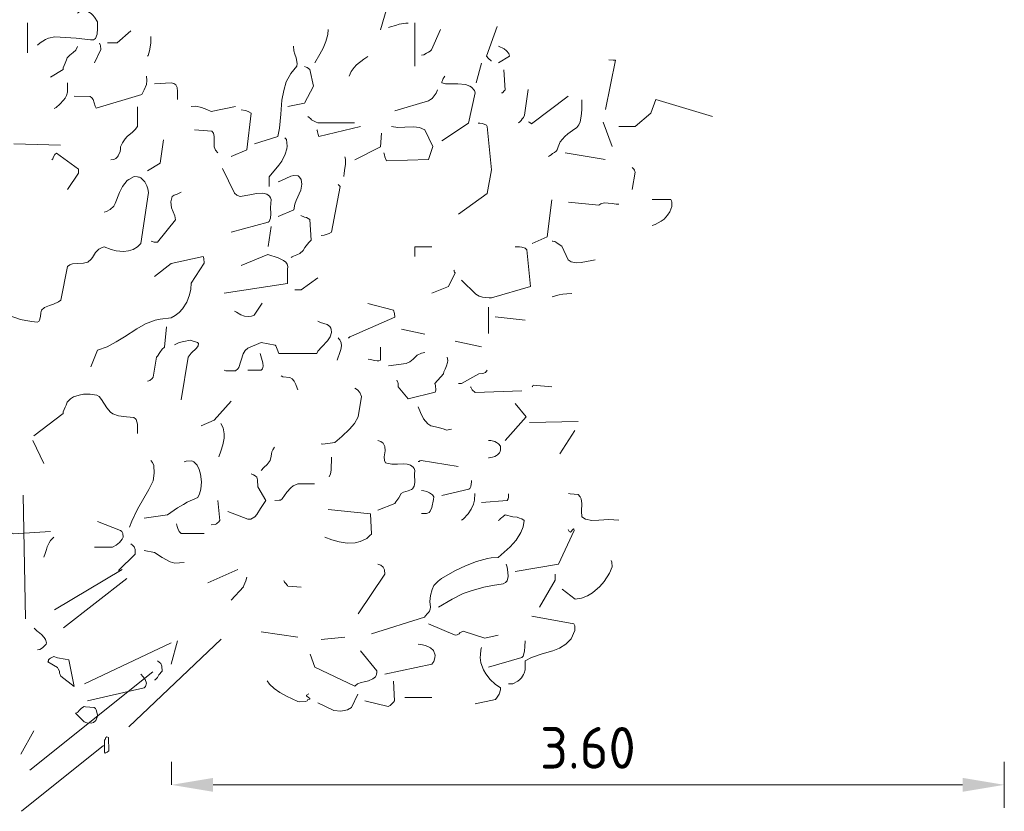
# Model space of a CAD drawing. Header units: metres. Extents: x 180716 to 180809, y 418548 to 418668.
# Tile 118 of 148: x 180788.78 to 180793.04, y 418617.46 to 418620.89. Entities that reach past the tile are written whole.
import ezdxf

# ---------------------------------------------------------------- set-up
doc = ezdxf.new("R2010")
doc.units = ezdxf.units.M
doc.layers.get('0').update_dxf_attribs({"color": 30, "lineweight": 0})
doc.layers.get('Defpoints').update_dxf_attribs({"lineweight": 0})
doc.layers.add('B-WE-GR-BOOM-SD', color=253, linetype='Continuous', lineweight=0)
doc.layers.add('N-WE-VH-M', color=7, linetype='Continuous', lineweight=18)
doc.styles.add('NLCS-ISO-M100-T18', font='NLCS-ISO.ttf', dxfattribs={"height": 0.18})
doc.dimstyles.new('NLCS-M100-T18-PIJL_L2_H1', dxfattribs={"dimscale": 0.1, "dimtxt": 2.5, "dimasz": 1.8, "dimexe": 2, "dimexo": 2, "dimgap": 0.7, "dimtad": 1, "dimzin": 0, "dimdsep": 46, "dimtxsty": 'NLCS-ISO-M100-T18', "dimcen": 0, "dimdle": 2, "dimclrd": 256, "dimclre": 256, "dimclrt": 1, "dimadec": 1, "dimazin": 0, "dimtfac": 1, "dimtdec": 3, "dimtofl": 0, "dimtmove": 0, "dimatfit": 3, "dimfxl": 2, "dimfxlon": 1, "dimtfillclr": 256, "dimtolj": 1, "dimtzin": 0, "dimlwd": -1, "dimlwe": -1, "dimarcsym": 0})

# ---------------------------------------------------------------- blocks, each defined once
blk = doc.blocks.new('SGR-BOOM_S02_G_ZIJ-D')
at = {"flags": 128}
for points in [[(1.7459, 6.422), (1.7882, 6.5654)], [(0.2635, 6.3552), (0.2746, 6.3652), (0.298, 6.3797), (0.3102, 6.3853), (0.338, 6.3908), (0.4303, 6.3853), (0.4926, 6.3775), (0.5059, 6.3786), (0.5137, 6.3842), (0.5215, 6.4031), (0.5226, 6.4275), (0.5226, 6.4553), (0.5104, 6.4765), (0.5026, 6.4842), (0.4948, 6.492), (0.4804, 6.5009), (0.4648, 6.5087), (0.4615, 6.5076), (0.4537, 6.5065), (0.4448, 6.5009), (0.4403, 6.4965), (0.4359, 6.4931)], [(0.2201, 6.3219), (0.2201, 6.4509)], [(1.7804, 6.432), (1.7893, 6.4342), (1.8104, 6.4398), (1.8271, 6.4453), (1.856, 6.4498), (1.866, 6.4498)], [(1.8949, 6.264), (1.8949, 6.4509)], [(2.2264, 6.2874), (2.2241, 6.2874), (2.213, 6.2974), (2.2041, 6.3074), (2.2508, 6.4364)], [(0.566, 6.3652), (0.6082, 6.3652), (0.6672, 6.4175)], [(0.7395, 6.3074), (0.7417, 6.3108), (0.7473, 6.3308), (0.7528, 6.3641), (0.7539, 6.3819), (0.7539, 6.3931)], [(1.4623, 6.2785), (1.4835, 6.3163), (1.4979, 6.3419), (1.5102, 6.3708), (1.5179, 6.4008), (1.5191, 6.4231)], [(1.9239, 6.3119), (1.9339, 6.313), (1.945, 6.3197), (1.9528, 6.3241), (1.9606, 6.3297), (1.9661, 6.3341), (2.005, 6.4231)], [(0.3202, 6.2162), (0.3736, 6.2496), (0.3747, 6.2574), (0.3825, 6.2774), (0.3881, 6.2919), (0.3914, 6.2996), (0.4025, 6.3119), (0.4103, 6.3174), (0.4181, 6.323), (0.4292, 6.333), (0.4359, 6.3497)], [(0.5093, 6.2785), (0.5371, 6.3363), (0.536, 6.353), (0.5349, 6.3564), (0.5315, 6.3641)], [(1.201, 5.9282), (1.3022, 5.9604), (1.31, 5.996), (1.3155, 6.0561), (1.32, 6.1173), (1.3278, 6.1584), (1.3389, 6.1962), (1.3578, 6.2318), (1.3845, 6.264), (1.3856, 6.2763), (1.3812, 6.2996), (1.3756, 6.3163), (1.3711, 6.3308), (1.37, 6.3508)], [(2.2564, 6.2785), (2.3042, 6.3074), (2.3009, 6.3185), (2.2909, 6.3308), (2.2808, 6.3386), (2.2564, 6.3508)], [(1.6102, 6.2207), (1.6191, 6.2407), (1.6325, 6.2585), (1.6425, 6.2696), (1.6736, 6.2941), (1.6914, 6.3063)], [(1.3456, 6.0894), (1.4179, 6.1039), (1.4568, 6.1773), (1.4401, 6.2496), (1.4345, 6.254), (1.429, 6.2585), (1.4245, 6.2596), (1.4179, 6.2629)], [(2.1596, 6.1918), (2.1819, 6.2774)], [(2.7179, 6.0761), (2.7624, 6.2896), (2.7513, 6.2907), (2.7324, 6.2919)], [(0.4225, 6.135), (0.4904, 6.1328), (0.4982, 6.1273), (0.5037, 6.1195), (0.5082, 6.1061), (0.5126, 6.0917), (0.5171, 6.0828), (0.715, 6.1417), (0.725, 6.1617), (0.7339, 6.1851), (0.7361, 6.2029), (0.7339, 6.2207)], [(2.0106, 5.9415), (2.1263, 6.0183), (2.1552, 6.1484), (2.1518, 6.1584), (2.1396, 6.1729), (2.1318, 6.1784), (2.1129, 6.1851), (2.0807, 6.1873), (2.0273, 6.1873), (2.0106, 6.1918), (2.0117, 6.1962), (2.0128, 6.1995), (2.0139, 6.2029), (2.0173, 6.2107), (2.0217, 6.2162), (2.0239, 6.2207)], [(2.2697, 6.1484), (2.2731, 6.1495), (2.282, 6.1595), (2.2842, 6.1606), (2.2797, 6.2485)], [(0.3347, 6.0806), (0.3436, 6.0861), (0.3603, 6.0995), (0.3758, 6.1173), (0.3836, 6.1261), (0.3892, 6.1373), (0.3925, 6.1517), (0.3925, 6.1918)], [(0.7684, 6.1873), (0.8407, 6.1918), (0.8529, 6.1895), (0.8618, 6.184), (0.8674, 6.1717), (0.8685, 6.1551), (0.8685, 6.1195)], [(1.8082, 6.0717), (1.9528, 6.1139), (1.9617, 6.1195), (1.9695, 6.125), (1.9784, 6.1362), (1.9861, 6.1473), (1.9917, 6.1617)], [(2.342, 6.0194), (2.3476, 6.0238), (2.3542, 6.0294), (2.3587, 6.0361), (2.3643, 6.0427), (2.3687, 6.0528), (2.3843, 6.1628)], [(2.3854, 6.0238), (2.3887, 6.0216), (2.3954, 6.0172), (2.3987, 6.0149), (2.5578, 6.135)], [(0.5804, 5.8592), (0.5927, 5.8604), (0.596, 5.8626), (0.6016, 5.8648), (0.6094, 5.8726), (0.6127, 5.8759), (0.6205, 5.8948), (0.6227, 5.9048), (0.6227, 5.916), (0.6305, 5.9326), (0.6416, 5.9493), (0.6516, 5.9593), (0.6739, 5.9794), (0.6861, 5.9905), (0.6961, 6.0027), (0.6961, 6.0883)], [(0.9274, 6.0894), (0.9474, 6.0906), (0.9719, 6.0861), (0.9953, 6.0772), (1.0142, 6.0683), (1.1187, 6.0894)], [(2.4721, 5.8737), (2.4766, 5.8759), (2.4832, 5.8804), (2.4899, 5.8859), (2.4977, 5.8904), (2.5055, 5.8971), (2.5099, 5.9026), (2.5133, 5.916), (2.5233, 5.9371), (2.5433, 5.9604), (2.5555, 5.9716), (2.5755, 5.986), (2.5945, 5.9983), (2.6034, 6.0105), (2.6089, 6.0238), (2.6134, 6.0483), (2.6156, 6.075), (2.6167, 6.1184)], [(2.7768, 6.0038), (2.8469, 6.0038), (2.9147, 6.0616), (2.9359, 6.1195), (3.1805, 6.0461)], [(1.1009, 5.8737), (1.1687, 5.9026), (1.1865, 6.0616), (1.1743, 6.0683), (1.1621, 6.0728), (1.1432, 6.075)], [(1.4323, 6.0472), (1.4379, 6.0416), (1.4445, 6.0361), (1.4479, 6.0327), (1.4557, 6.0283), (1.4679, 6.0227), (1.4746, 6.0194), (1.6336, 6.0194)], [(1.4712, 5.9894), (1.4723, 5.9871), (1.4735, 5.9805), (1.4746, 5.9749), (1.4768, 5.9693), (1.4801, 5.9604), (1.6592, 6.0027)], [(1.7604, 5.8893), (1.7626, 5.8804), (1.7648, 5.8715), (1.7715, 5.8548), (1.9528, 5.8604), (1.9717, 5.9171), (1.9372, 5.9894), (1.915, 5.9983), (1.8883, 6.0016), (1.8505, 6.0005), (1.8215, 5.9994), (1.7937, 6.0027)], [(2.0829, 5.6235), (2.2074, 5.7136), (2.2264, 5.8159), (2.2074, 6.0038), (2.2041, 6.0083), (2.1863, 6.0161), (2.1752, 6.0172), (2.1685, 6.0183)], [(2.7468, 5.9171), (2.709, 6.0227)], [(0.9419, 5.9894), (1.0164, 5.9827), (1.0242, 5.9738), (1.0275, 5.9604), (1.0264, 5.9304), (1.0275, 5.9149), (1.0331, 5.9004), (1.0431, 5.8893)], [(1.6347, 5.8592), (1.7459, 5.916), (1.7504, 5.9749)], [(0.1612, 5.9282), (0.3625, 5.9226)], [(0.7395, 5.8114), (0.7929, 5.8448), (0.8073, 5.9449)], [(1.2644, 5.7436), (1.2644, 5.7858), (1.3066, 5.8359), (1.3189, 5.8537), (1.3344, 5.8837), (1.3411, 5.9071), (1.3422, 5.9182), (1.34, 5.9471), (1.3367, 5.9493), (1.3356, 5.9515), (1.3322, 5.9549)], [(0.3247, 5.8592), (0.3291, 5.8637), (0.3324, 5.8726), (0.338, 5.8815), (0.3458, 5.8882), (0.4403, 5.8181), (0.4403, 5.8014), (0.3925, 5.7302)], [(2.5444, 5.8893), (2.7168, 5.8604)], [(1.5869, 5.787), (1.5891, 5.8014), (1.5925, 5.8225), (1.5947, 5.8392), (1.5947, 5.8615), (1.5913, 5.8726)], [(1.1009, 5.5467), (1.2599, 5.589), (1.2644, 5.5923), (1.2711, 5.6068), (1.2722, 5.6257), (1.2711, 5.6524), (1.2733, 5.6869), (1.2711, 5.6947), (1.2666, 5.7013), (1.2544, 5.7102), (1.2377, 5.7147), (1.2099, 5.7136), (1.181, 5.708), (1.1398, 5.7002), (1.1354, 5.7013), (1.1243, 5.7069), (1.1143, 5.7147), (1.0631, 5.8214)], [(1.3033, 5.6146), (1.3711, 5.6435), (1.3756, 5.668), (1.3812, 5.6835), (1.4012, 5.728), (1.4056, 5.7536), (1.4034, 5.7736), (1.3956, 5.7847), (1.3901, 5.7892), (1.3711, 5.7914), (1.3578, 5.7881), (1.3155, 5.7681), (1.3033, 5.7636)], [(2.8336, 5.7302), (2.8469, 5.8059), (2.8458, 5.8092), (2.8436, 5.8148), (2.8413, 5.8192), (2.8336, 5.8259)], [(0.1323, 5.1887), (0.1901, 5.1686), (0.2135, 5.1642), (0.239, 5.1597), (0.2624, 5.1564), (0.2691, 5.1597), (0.2724, 5.1653), (0.2768, 5.182), (0.278, 5.1975), (0.2813, 5.2087), (0.2935, 5.2198), (0.3147, 5.2298), (0.3324, 5.2354), (0.3547, 5.2454), (0.3636, 5.252), (0.3925, 5.3977), (0.4025, 5.4055), (0.4147, 5.4088), (0.4348, 5.4111), (0.4626, 5.4122), (0.4815, 5.4166), (0.4959, 5.4289), (0.5015, 5.4366), (0.5137, 5.4578), (0.5282, 5.4733), (0.5393, 5.4789), (0.5515, 5.4834), (0.5816, 5.4711), (0.6027, 5.4656), (0.6349, 5.4633), (0.6572, 5.4656), (0.6772, 5.4711), (0.695, 5.4822), (0.7106, 5.4978), (0.7428, 5.718), (0.7406, 5.7336), (0.7361, 5.7469), (0.7272, 5.7636), (0.7106, 5.7814), (0.7039, 5.7836), (0.6994, 5.7847), (0.6961, 5.7858), (0.6816, 5.787), (0.6583, 5.7747), (0.6516, 5.7703), (0.6305, 5.7436), (0.6183, 5.718), (0.5994, 5.6702), (0.5927, 5.6591), (0.5771, 5.6446), (0.5615, 5.6357), (0.5515, 5.6324)], [(1.4901, 5.5323), (1.5024, 5.5334), (1.5235, 5.5412), (1.5346, 5.5456), (1.5713, 5.7436), (1.5624, 5.7525)], [(0.755, 5.5078), (0.7584, 5.5056), (0.7673, 5.5034), (0.7817, 5.5034), (0.8596, 5.6001), (0.8574, 5.6168), (0.8429, 5.6513), (0.8396, 5.6769), (0.8451, 5.7002), (0.854, 5.7058), (0.8674, 5.7102), (0.8785, 5.7158), (0.884, 5.7191)], [(2.401, 5.4978), (2.4666, 5.5267), (2.4866, 5.6858)], [(2.5589, 5.6757), (2.6901, 5.6624), (2.6979, 5.6691), (2.7123, 5.6735), (2.7468, 5.6702), (2.7646, 5.6669), (2.7757, 5.6669)], [(2.9203, 5.5757), (2.9336, 5.579), (2.9592, 5.5935), (2.9715, 5.6024), (2.987, 5.6201), (2.997, 5.6335), (3.0059, 5.6568), (3.0048, 5.6757), (3.0037, 5.6824), (3.0015, 5.6869), (2.9203, 5.6869)], [(1.36, 5.4366), (1.3645, 5.44), (1.37, 5.4422), (1.3778, 5.4455), (1.3845, 5.4478), (1.3978, 5.4533), (1.4112, 5.4667), (1.419, 5.48), (1.4368, 5.5023), (1.4457, 5.5123), (1.4412, 5.6012), (1.4268, 5.609), (1.4179, 5.6112), (1.4023, 5.6179)], [(1.2599, 5.4845), (1.2733, 5.5701)], [(2.4877, 5.5078), (2.491, 5.5067), (2.4999, 5.5056), (2.5088, 5.5), (2.5177, 5.4923), (2.53, 5.4856), (2.5578, 5.4266), (2.57, 5.4177), (2.5911, 5.4133), (2.6134, 5.4155), (2.6367, 5.42), (2.6601, 5.4244), (2.6745, 5.4266)], [(1.0709, 5.2821), (1.3433, 5.3243), (1.3445, 5.3366), (1.3433, 5.3566), (1.3433, 5.3844), (1.3456, 5.3977), (1.3422, 5.4077), (1.3367, 5.4166), (1.3267, 5.4244), (1.3155, 5.43), (1.3033, 5.4355), (1.2588, 5.45), (1.1432, 5.4022)], [(1.8949, 5.4411), (1.8949, 5.4834), (1.9672, 5.4834)], [(2.0962, 5.3388), (2.1574, 5.2787), (2.173, 5.2698), (2.1863, 5.2654), (2.2019, 5.2632), (2.2163, 5.262), (2.2252, 5.262), (2.3943, 5.311), (2.3787, 5.47), (2.3709, 5.4767), (2.3576, 5.4811), (2.3465, 5.4822), (2.3276, 5.4834)], [(0.4937, 4.964), (0.5226, 5.0363), (0.5649, 5.0508), (0.6027, 5.0719), (0.6394, 5.0941), (0.6928, 5.1286), (0.7306, 5.1497), (0.7717, 5.1653), (0.7929, 5.1697), (0.8407, 5.1753), (0.8585, 5.1853), (0.8752, 5.1987), (0.8896, 5.2153), (0.9085, 5.2431), (0.9207, 5.2754), (0.9263, 5.2999), (0.9274, 5.3254), (0.9841, 5.4122), (0.983, 5.4322), (0.9797, 5.4411), (0.8407, 5.4111), (0.7684, 5.3544)], [(1.9672, 5.2821), (2.0395, 5.311), (2.0684, 5.3699), (2.0662, 5.3733), (2.0651, 5.3777), (2.064, 5.381), (2.0629, 5.3822)], [(1.3756, 5.2965), (1.4034, 5.2965), (1.4757, 5.3488)], [(2.4877, 5.2665), (2.5022, 5.2709), (2.5177, 5.2754), (2.5344, 5.2776), (2.5511, 5.2798), (2.5733, 5.281)], [(1.1143, 5.2053), (1.1232, 5.1998), (1.1421, 5.1887), (1.1587, 5.1831), (1.1765, 5.1809), (1.1888, 5.1831), (1.1999, 5.1875), (1.2344, 5.2387)], [(1.6058, 5.0886), (1.6091, 5.0897), (1.6136, 5.093), (1.6169, 5.0952), (1.6203, 5.0963), (1.8082, 5.1786), (1.8071, 5.1942), (1.8026, 5.2087), (1.6914, 5.2376)], [(2.213, 5.1086), (2.213, 5.222)], [(1.0709, 4.9496), (1.0776, 4.9473), (1.1198, 4.9473), (1.1298, 4.9551), (1.1343, 4.9607), (1.1521, 5.0207), (1.161, 5.0341), (1.1721, 5.0452), (1.2299, 5.0697), (1.29, 5.0574), (1.2933, 5.0541), (1.2989, 5.0407), (1.3066, 5.0218), (1.4701, 5.0218), (1.4757, 5.0318), (1.4924, 5.0508), (1.5168, 5.0763), (1.5291, 5.0941), (1.5335, 5.113), (1.5324, 5.1264), (1.5313, 5.1308), (1.5268, 5.1386), (1.5157, 5.1464), (1.4868, 5.1553), (1.4746, 5.1608)], [(2.2419, 5.1798), (2.3709, 5.1664)], [(0.7395, 4.9017), (0.7439, 4.9028), (0.7484, 4.9051), (0.7584, 4.914), (0.7639, 4.9195), (0.7773, 5.0063), (0.7817, 5.0096), (0.7917, 5.0252), (0.8029, 5.0407), (0.8118, 5.0496), (0.8207, 5.1364)], [(1.8371, 5.1275), (1.9372, 5.1052)], [(0.8551, 5.0596), (0.8752, 5.0685), (0.8952, 5.0741), (0.923, 5.0786), (0.9552, 5.0697), (0.9586, 5.0652), (0.9574, 5.0552), (0.9508, 5.0452), (0.9274, 5.0229), (0.9141, 5.0063), (0.884, 4.8205)], [(1.558, 4.9929), (1.5613, 5.0007), (1.5691, 5.0218), (1.5747, 5.0385), (1.5769, 5.0552), (1.5758, 5.0674), (1.5702, 5.0808), (1.5669, 5.083), (1.5658, 5.0852), (1.5624, 5.0886)], [(2.0684, 5.0752), (2.1819, 5.0508)], [(1.6925, 4.9974), (1.7014, 4.9951), (1.7215, 4.9907), (1.7315, 4.9896), (1.7393, 4.9896), (1.7459, 4.9929), (1.7459, 5.0496)], [(1.7804, 4.9685), (1.8571, 4.9785), (1.8727, 4.9862), (1.8872, 4.9974), (1.8961, 5.0063), (1.905, 5.0141), (1.9227, 5.0229), (1.9372, 5.0263)], [(1.1732, 4.9496), (1.2299, 4.9496), (1.2366, 4.9551), (1.2388, 4.9662), (1.2377, 4.9807), (1.2344, 4.9907), (1.2288, 5.0118), (1.2255, 5.0218)], [(1.8171, 4.9062), (1.8215, 4.8962), (1.8227, 4.8928), (1.8227, 4.8773), (1.866, 4.825), (1.9817, 4.8539), (1.985, 4.8628), (1.9839, 4.8828), (1.9806, 4.8917), (2.0184, 4.934), (2.0195, 4.9418), (2.0251, 4.954), (2.0306, 4.9685), (2.0351, 4.9829), (2.0373, 4.9918), (2.034, 5.0063)], [(2.0829, 4.8917), (2.0962, 4.8917), (2.1707, 4.934), (2.1885, 4.9351), (2.1997, 4.9395), (2.2074, 4.9496)], [(1.3167, 4.9251), (1.3233, 4.9206), (1.3545, 4.9184), (1.3645, 4.9117), (1.3734, 4.9017), (1.38, 4.8873), (1.3856, 4.8717), (1.3889, 4.8639)], [(1.4901, 4.6315), (1.4968, 4.6293), (1.548, 4.6371), (1.5791, 4.6626), (1.6114, 4.6938), (1.6336, 4.7193), (1.6492, 4.7471), (1.6636, 4.8361), (1.657, 4.8528), (1.6469, 4.8639), (1.6347, 4.8717)], [(2.1352, 4.8773), (2.1363, 4.8762), (2.1374, 4.8728), (2.1429, 4.865), (2.1552, 4.8528), (2.3576, 4.8595)], [(2.401, 4.8773), (2.4032, 4.8795), (2.4043, 4.8817), (2.4054, 4.885), (2.4866, 4.8773)], [(0.2479, 4.666), (0.3736, 4.7627), (0.3747, 4.7694), (0.3825, 4.7894), (0.3869, 4.7983), (0.3914, 4.8105), (0.4058, 4.8261), (0.4192, 4.8339), (0.4437, 4.8417), (0.4615, 4.845), (0.4904, 4.8461), (0.5193, 4.8417), (0.5293, 4.8361), (0.5404, 4.8228), (0.5627, 4.7861), (0.5793, 4.7672), (0.5893, 4.7605), (0.6138, 4.7516), (0.6483, 4.7471), (0.6794, 4.7449), (0.6872, 4.7394), (0.6905, 4.736), (0.695, 4.716), (0.695, 4.6749)], [(0.9708, 4.7093), (1.0275, 4.7338), (1.0998, 4.815)], [(1.9094, 4.7905), (1.9194, 4.7661), (1.9316, 4.7394), (1.9506, 4.7171), (1.9639, 4.7093), (1.9839, 4.7049), (2.0062, 4.6993), (2.0206, 4.6938), (2.0306, 4.6904), (2.0529, 4.6949)], [(2.2853, 4.6459), (2.3754, 4.7471), (2.3276, 4.805)], [(2.3898, 4.7227), (2.6011, 4.7271)], [(1.0475, 4.5748), (1.0564, 4.5992), (1.0642, 4.627), (1.0698, 4.6548), (1.0709, 4.6738), (1.0653, 4.7004), (1.0564, 4.7182)], [(2.5211, 4.5881), (2.5867, 4.6882)], [(0.2435, 4.6459), (0.2913, 4.5459)], [(1.7348, 4.3435), (1.8082, 4.3735), (1.8127, 4.3802), (1.816, 4.3857), (1.8249, 4.3968), (1.836, 4.4157), (1.8449, 4.4213), (1.8649, 4.428), (1.8794, 4.4335), (1.8838, 4.4358), (1.8916, 4.448), (1.8938, 4.4636), (1.8927, 4.4992), (1.8938, 4.5158), (1.8916, 4.5236), (1.8872, 4.5303), (1.876, 4.5392), (1.8616, 4.5436), (1.8449, 4.5447), (1.8193, 4.5436), (1.7949, 4.5425), (1.7737, 4.547), (1.7682, 4.5492), (1.7626, 4.5581), (1.7615, 4.5748), (1.7659, 4.6004), (1.7648, 4.6193), (1.757, 4.6337), (1.7526, 4.6371), (1.747, 4.6415), (1.7348, 4.6459)], [(2.213, 4.5703), (2.2163, 4.5703), (2.2219, 4.5714), (2.2308, 4.5737), (2.2397, 4.5759), (2.2475, 4.5803), (2.2519, 4.5837), (2.2597, 4.5915), (2.2619, 4.5948), (2.2631, 4.5981), (2.2642, 4.6048), (2.2653, 4.6115), (2.2653, 4.6204), (2.2564, 4.6304), (2.2475, 4.6371), (2.2397, 4.6404), (2.223, 4.6448), (2.213, 4.6459)], [(1.2299, 4.5158), (1.2421, 4.5292), (1.2555, 4.5414), (1.2611, 4.547), (1.2688, 4.5592), (1.2733, 4.5781), (1.2744, 4.587), (1.2766, 4.5959), (1.28, 4.6048), (1.2877, 4.617)], [(0.6616, 4.2701), (0.6716, 4.2967), (0.6961, 4.3479), (0.7439, 4.4335), (0.7628, 4.4713), (0.7673, 4.5047), (0.7662, 4.537), (0.7606, 4.5503), (0.7539, 4.5581)], [(0.725, 4.309), (0.8251, 4.3234), (0.8685, 4.3546), (0.8941, 4.369), (0.9107, 4.379), (0.9563, 4.3991), (0.9641, 4.4146), (0.9697, 4.4346), (0.9719, 4.4669), (0.9675, 4.5003), (0.9619, 4.5203), (0.953, 4.5381), (0.9397, 4.5536), (0.9308, 4.557), (0.9063, 4.5559), (0.8974, 4.5536)], [(1.5235, 4.488), (1.5302, 4.5014), (1.5324, 4.5169), (1.5335, 4.5737)], [(1.9094, 4.5548), (1.9127, 4.5548), (1.9161, 4.557), (1.9216, 4.5581), (2.0818, 4.5325)], [(1.0865, 4.3379), (1.1721, 4.3045), (1.1854, 4.3056), (1.2021, 4.3157), (1.211, 4.3257), (1.2266, 4.3512), (1.2499, 4.3857), (1.2155, 4.4447), (1.2143, 4.4747), (1.211, 4.4869), (1.2043, 4.4925), (1.1977, 4.4969), (1.1865, 4.5014)], [(2.0106, 4.4068), (2.1285, 4.4346), (2.1318, 4.438), (2.1363, 4.4469), (2.1385, 4.4558), (2.1396, 4.4669), (2.1396, 4.4725)], [(1.2889, 4.3857), (1.3078, 4.3868), (1.3133, 4.3879), (1.3211, 4.3935), (1.3411, 4.4224), (1.3578, 4.4413), (1.3689, 4.4491), (1.3889, 4.458), (1.4612, 4.458)], [(1.9239, 4.329), (1.945, 4.3301), (1.9494, 4.3312), (1.9561, 4.3346), (1.9606, 4.3401), (1.9672, 4.3557), (1.975, 4.3902), (1.9761, 4.4013), (1.9706, 4.4102), (1.9583, 4.4191), (1.9461, 4.4246), (1.9339, 4.428), (1.9239, 4.4291)], [(0.2108, 3.8736), (0.2009, 4.4091)], [(1.0142, 4.2812), (1.032, 4.2823), (1.0375, 4.2845), (1.042, 4.289), (1.0453, 4.2923), (1.052, 4.299), (1.0431, 4.3857)], [(2.0962, 4.3001), (2.1029, 4.3045), (2.1252, 4.3279), (2.1385, 4.3479), (2.1474, 4.3701), (2.1518, 4.3868), (2.1541, 4.4157)], [(2.183, 4.3768), (2.2942, 4.3857), (2.2975, 4.3924), (2.2986, 4.4002), (2.2986, 4.4146)], [(2.5589, 4.4157), (2.5655, 4.4146), (2.6011, 4.4113), (2.6089, 4.4024), (2.6134, 4.3924), (2.6156, 4.3735), (2.6145, 4.3401), (2.6167, 4.3145), (2.6323, 4.3045), (2.659, 4.299), (2.6901, 4.3001), (2.7335, 4.3034), (2.7757, 4.3001)], [(-0.069, 4.3379), (-0.0646, 4.339), (-0.0457, 4.3501), (-0.0323, 4.3579), (-0.019, 4.3635), (0.001, 4.3668), (0.0111, 4.3613), (0.0233, 4.3479), (0.0344, 4.3268), (0.0466, 4.3045), (0.06, 4.2901), (0.1601, 4.2423), (0.3202, 4.2523)], [(1.5057, 4.2267), (1.5357, 4.2156), (1.568, 4.2067), (1.6025, 4.2011), (1.6358, 4.2022), (1.6581, 4.2078), (1.6814, 4.2189), (1.687, 4.2222), (1.7003, 4.2345), (1.707, 4.24), (1.7026, 4.3279), (1.5191, 4.3468)], [(1.707, 3.8085), (1.9361, 3.8808), (1.9405, 3.8875), (1.9483, 3.8953), (1.9539, 3.902), (1.9572, 3.9075), (1.9606, 3.9153), (1.9617, 3.9242), (1.9594, 3.9487), (1.9617, 3.9754), (1.9695, 4.0009), (1.9772, 4.0176), (1.995, 4.0376), (2.0095, 4.0488), (2.0673, 4.081), (2.1129, 4.1032), (2.1607, 4.1221), (2.2086, 4.1344), (2.2241, 4.1377), (2.2553, 4.1399), (2.3064, 4.1855), (2.332, 4.2145), (2.3531, 4.2478), (2.362, 4.2723), (2.3665, 4.299), (2.3565, 4.3068), (2.3465, 4.3101), (2.3364, 4.3134), (2.3187, 4.3157), (2.2842, 4.3234), (2.2764, 4.3168), (2.2686, 4.3112), (2.2642, 4.3079), (2.2597, 4.3023), (2.2553, 4.299)], [(0.5093, 4.1844), (0.5871, 4.1844), (0.6027, 4.1922), (0.6171, 4.2044), (0.6294, 4.2189), (0.6338, 4.2278), (0.6327, 4.2434), (0.6272, 4.2523), (0.6227, 4.2567), (0.5226, 4.2956)], [(0.864, 4.2856), (0.8674, 4.2734), (0.8696, 4.2645), (0.8752, 4.2512), (0.884, 4.2434), (0.9841, 4.2434)], [(2.3287, 4.0788), (2.5155, 4.111), (2.5833, 4.2556), (2.5822, 4.2623), (2.58, 4.2634), (2.5755, 4.2589), (2.57, 4.2512), (2.5667, 4.2489), (2.5622, 4.2512), (2.5578, 4.26)], [(0.2913, 4.1411), (0.2969, 4.1566), (0.3024, 4.1744), (0.3058, 4.1855), (0.3135, 4.2022), (0.3202, 4.2122), (0.3336, 4.2267)], [(0.6138, 4.0832), (0.6861, 4.1533), (0.685, 4.1744), (0.6805, 4.1855), (0.6739, 4.1933), (0.6672, 4.1989)], [(0.725, 4.17), (0.7695, 4.1611), (0.8018, 4.1399), (0.8373, 4.121), (0.8574, 4.1155), (0.8974, 4.1177)], [(0.3372, 3.9127), (0.629, 4.0877)], [(0.9997, 4.0298), (1.1287, 4.0877)], [(1.6492, 3.8953), (1.7648, 4.0677), (1.7637, 4.0855), (1.7582, 4.0977), (1.7481, 4.1066), (1.7348, 4.111)], [(1.9961, 3.9242), (2.0551, 3.9598), (2.104, 3.9831), (2.1385, 3.9954), (2.193, 4.0109), (2.2308, 4.0187), (2.2764, 4.0254), (2.2864, 4.031), (2.2931, 4.0387), (2.2975, 4.0565), (2.2964, 4.0766), (2.2931, 4.0977), (2.2886, 4.111)], [(2.5311, 4.002), (2.5878, 3.9598), (2.6145, 3.9631), (2.6401, 3.9731), (2.6623, 3.9865), (2.6945, 4.0143), (2.7123, 4.0354), (2.7357, 4.0721), (2.7468, 4.0988), (2.7457, 4.1188), (2.7424, 4.1266)], [(0.3762, 3.8346), (0.6489, 4.0487)], [(1.1009, 3.9542), (1.1543, 4.0121), (1.1554, 4.0187), (1.1632, 4.0387), (1.1687, 4.0543)], [(2.4332, 3.9242), (2.501, 4.041), (2.501, 4.0677)], [(1.3278, 4.0399), (1.3289, 4.0376), (1.3311, 4.0321), (1.3356, 4.0276), (1.3433, 4.0187), (1.3456, 4.0154), (1.4034, 4.0109)], [(2.2986, 3.5928), (2.3175, 3.5928), (2.3398, 3.605), (2.3476, 3.6117), (2.3554, 3.6195), (2.3643, 3.6339), (2.3676, 3.6384), (2.3709, 3.6528), (2.3709, 3.6929), (2.3987, 3.7073), (2.4443, 3.7229), (2.491, 3.7351), (2.5199, 3.7474), (2.5466, 3.7641), (2.57, 3.7874), (2.5867, 3.823), (2.5856, 3.8441), (2.5822, 3.8519), (2.3998, 3.8853)], [(0.2635, 3.7407), (0.2735, 3.7418), (0.2846, 3.7485), (0.2969, 3.7596), (0.3013, 3.7652), (0.3024, 3.7696), (0.298, 3.7841), (0.2924, 3.793), (0.2802, 3.8063), (0.2668, 3.8174), (0.2613, 3.8208), (0.249, 3.833)], [(1.9528, 3.8519), (2.0684, 3.8041), (2.0773, 3.8052), (2.0862, 3.8097), (2.0896, 3.813), (2.094, 3.8163), (2.104, 3.8208), (2.1974, 3.7907), (2.2553, 3.8041)], [(1.2299, 3.8174), (1.3889, 3.7952)], [(1.4901, 3.7841), (1.5913, 3.7941)], [(0.4659, 3.5928), (0.8407, 3.7696)], [(0.6588, 3.4064), (1.0579, 3.7861)], [(0.8407, 3.6784), (0.8685, 3.7785)], [(1.7648, 3.6351), (1.9683, 3.6784), (1.9761, 3.6895), (1.9806, 3.7051), (1.9817, 3.7173), (1.975, 3.7374), (1.9628, 3.7485), (1.9405, 3.7585), (1.9205, 3.7629), (1.9094, 3.7641)], [(2.1552, 3.506), (2.243, 3.525), (2.2508, 3.535), (2.2586, 3.5483), (2.2642, 3.5672), (2.2642, 3.5761), (2.2419, 3.5917), (2.2197, 3.6117), (2.2008, 3.6362), (2.1908, 3.654), (2.1796, 3.684), (2.1774, 3.7073), (2.1785, 3.7185), (2.1796, 3.7407), (2.183, 3.7507)], [(2.213, 3.6651), (2.3576, 3.7073), (2.3631, 3.7129), (2.3687, 3.734), (2.3698, 3.754), (2.372, 3.7785)], [(0.3113, 3.6973), (0.3158, 3.7006), (0.3191, 3.7039), (0.3224, 3.7051), (0.3258, 3.7073), (0.3336, 3.7106), (0.3491, 3.7051), (0.3825, 3.6995), (0.3992, 3.6973), (0.4214, 3.5816), (0.3636, 3.6261), (0.3614, 3.6328), (0.3591, 3.6394), (0.358, 3.6472), (0.3525, 3.6583), (0.3491, 3.6639), (0.308, 3.6884), (0.3091, 3.6917), (0.3102, 3.6928), (0.3113, 3.6962), (0.3113, 3.6973), (0.3113, 3.6973)], [(1.4423, 3.7218), (1.4623, 3.6651), (1.6347, 3.5828), (1.6469, 3.5928), (1.6625, 3.5984), (1.6748, 3.6017), (1.6948, 3.6061), (1.7126, 3.6139), (1.7248, 3.6239), (1.727, 3.6284), (1.7292, 3.6351), (1.7304, 3.6417), (1.7304, 3.6495), (1.6592, 3.7351)], [(0.7684, 3.6106), (0.7717, 3.6106), (0.7762, 3.6139), (0.7817, 3.6206), (0.7884, 3.6317), (0.8018, 3.6484), (0.8006, 3.6695), (0.7962, 3.6806), (0.7817, 3.6918)], [(0.23, 3.2193), (0.7617, 3.6443)], [(0.4792, 3.5194), (0.7239, 3.5761), (0.7306, 3.5817), (0.7339, 3.5961), (0.7284, 3.6117), (0.7206, 3.6228), (0.7106, 3.6351)], [(1.2555, 3.6061), (1.2655, 3.5917), (1.2866, 3.5728), (1.3111, 3.5561), (1.34, 3.5394), (1.3889, 3.5161), (1.3978, 3.5149), (1.4223, 3.5161), (1.429, 3.5194), (1.4323, 3.525), (1.4401, 3.5261), (1.4412, 3.5294), (1.4334, 3.535), (1.429, 3.5383), (1.4268, 3.5416), (1.4268, 3.5439), (1.4368, 3.5494)], [(1.6781, 3.5194), (1.7793, 3.4949), (1.7871, 3.4994), (1.7926, 3.5038), (1.796, 3.5072), (1.7993, 3.5105), (1.8026, 3.5138), (1.8071, 3.5194), (1.8026, 3.605)], [(1.4757, 3.5105), (1.5446, 3.4782), (1.5747, 3.4749), (1.6036, 3.4805), (1.6203, 3.4905), (1.6481, 3.5483)], [(1.8516, 3.5339), (1.9672, 3.5339)], [(0.4359, 3.4704), (0.4392, 3.4715), (0.4437, 3.4771), (0.4481, 3.4815), (0.4537, 3.4871), (0.4648, 3.4949), (0.4715, 3.4938), (0.5082, 3.4904), (0.5137, 3.486), (0.5171, 3.4804), (0.5226, 3.4593), (0.5215, 3.4482), (0.5159, 3.4348), (0.5048, 3.4259), (0.4948, 3.4226), (0.4759, 3.4237), (0.4648, 3.4281), (0.4281, 3.466), (0.4314, 3.4671), (0.4325, 3.4682), (0.4359, 3.4693), (0.4359, 3.4704), (0.4359, 3.4704)], [(0.1912, 3.2881), (0.2479, 3.3893)], [(0.5526, 3.3069), (0.5526, 3.3492), (0.556, 3.3525), (0.5593, 3.3614), (0.5627, 3.3636), (0.5704, 3.3603), (0.5716, 3.3025), (0.5649, 3.2969), (0.556, 3.2936), (0.5526, 3.298), (0.5526, 3.3069), (0.5526, 3.3069)], [(0.1947, 3.042), (0.5491, 3.3257)]]:
    blk.add_lwpolyline(points, dxfattribs=at)
blk = doc.blocks.new('*D26')
at = {"layer": 'Defpoints', "color": 0, "transparency": 16777216}
for p in [(180789.4369, 418617.5787), (180793.0369, 418617.5787), (180793.0369, 418613.8981)]:
    blk.add_point(p, dxfattribs=at)
at = {"layer": 'N-WE-VH-M', "transparency": 16777216}
for p, q in [((180789.4369, 418617.5787), (180789.4369, 418617.6787)), ((180793.0369, 418617.4787), (180793.0369, 418617.6787)), ((180789.6169, 418617.5787), (180792.8569, 418617.5787))]:
    blk.add_line(p, q, dxfattribs=at)
for points in [[(180789.6169, 418617.6087), (180789.6169, 418617.5487), (180789.4369, 418617.5787)], [(180792.8569, 418617.6087), (180792.8569, 418617.5487), (180793.0369, 418617.5787)]]:
    blk.add_solid(points, dxfattribs=at)
at = {"layer": 'N-WE-VH-M', "color": 1, "transparency": 16777216, "insert": (180791.2369, 418617.7387), "char_height": 0.18, "attachment_point": 5, "style": 'NLCS-ISO-M100-T18'}
blk.add_mtext('\\A1;3.60', dxfattribs=at)

msp = doc.modelspace()

# ---------------------------------------------------------------- block references
at = {"layer": 'B-WE-GR-BOOM-SD'}
msp.add_blockref('SGR-BOOM_S02_G_ZIJ-D', (180788.5945, 418614.4226), dxfattribs=at)

# ---------------------------------------------------------------- dimensions: what is measured, and where the dimension line sits
at = {"layer": 'N-WE-VH-M'}
dim = msp.add_linear_dim(base=(180793.0369, 418617.5787), p1=(180789.4369, 418617.5787), p2=(180793.0369, 418613.8981), dimstyle='NLCS-M100-T18-PIJL_L2_H1', override={"dimexe": 1, "dimexo": 1, "dimdle": 1, "dimtofl": 1, "dimfxl": 1}, dxfattribs=at)
dim.commit()
dim.dimension.update_dxf_attribs({"geometry": '*D26', "text_midpoint": (180791.2369, 418617.7387)})

doc.saveas('drawing.dxf')
